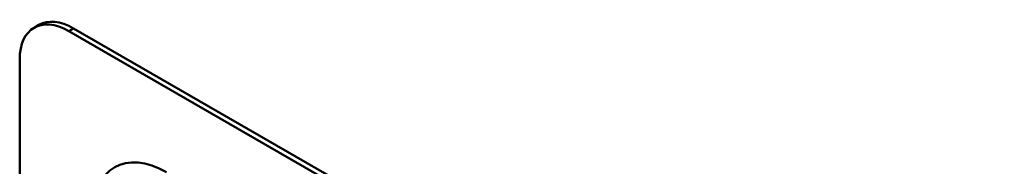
# Model space of a CAD drawing. Header units: millimetres. Extents: x 20 to 833, y 20 to 574.
# Tile 3 of 6: x 185.26 to 242.11, y 144.09 to 152.57. Entities that reach past the tile are written whole.
import ezdxf

# ---------------------------------------------------------------- set-up
doc = ezdxf.new("R2010")
doc.units = ezdxf.units.MM
doc.header["$LTSCALE"] = 2
doc.layers.add('Sichtbare Kanten(DIN)', color=7, linetype='Continuous', lineweight=50)
doc.layers.add('Sichtbare tangentiale Kanten(DIN)', color=7, linetype='Continuous', lineweight=50)

msp = doc.modelspace()

# ---------------------------------------------------------------- linework, layer by layer
at = {"layer": 'Sichtbare Kanten(DIN)'}
for p, q in [((186.088, 152.104), (186.37, 152.267)), ((241.828, 120.879), (188.088, 151.906)), ((242.111, 121.042), (188.37, 152.069)), ((185.259, 150.273), (185.259, 68.623))]:
    msp.add_line(p, q, dxfattribs=at)
for centre, end_param in [((188.088, 148.64), 7.068583), ((188.37, 148.803), 6.283185)]:
    msp.add_ellipse(centre, major_axis=(-2, 3.464), ratio=0.57735, start_param=5.497787, end_param=end_param, dxfattribs=at)
at = {"layer": 'Sichtbare tangentiale Kanten(DIN)'}
msp.add_line((188.088, 151.906), (188.37, 152.069), dxfattribs=at)
msp.add_ellipse((193.744, 138.842), major_axis=(-3, 5.196), ratio=0.57735, start_param=5.497787, end_param=7.068583, dxfattribs=at)

doc.saveas('drawing.dxf')
